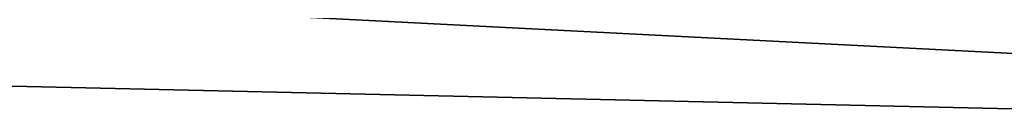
# Model space of a CAD drawing. Extents: x -950 to 950, y -950 to 950.
# Tile 132 of 256: x -0.6914 to -0.4609, y -920.9844 to -920.9662. Entities that reach past the tile are written whole.
import ezdxf

# ---------------------------------------------------------------- set-up
doc = ezdxf.new("R2010")
doc.units = 0
doc.layers.get('0').update_dxf_attribs({"color": 13, "linetype": 'CONTINUOUS'})

# ---------------------------------------------------------------- blocks, each defined once
blk = doc.blocks.new('OBJ_000001')
for p, q in [((0, -920.9963, 6.99997), (-42.19291, -920.03667, 6.99997)), ((-42.19291, -920.03667, 30.16272), (0, -920.9963, 30.16272))]:
    blk.add_line(p, q)
blk = doc.blocks.new('OBJ_000002')
for p, q in [((-94.0504, -916.19146, 38.99984), (0, -920.9963, 38.99984)), ((0, -920.9963, 2.99999), (-94.0504, -916.19146, 2.99999)), ((-94.0504, -916.19146), (0, -920.9963))]:
    blk.add_line(p, q)
blk = doc.blocks.new('SKPC51C')
for name in ['OBJ_000001', 'OBJ_000002']:
    blk.add_blockref(name, (0, 0))

msp = doc.modelspace()

# ---------------------------------------------------------------- block references
msp.add_blockref('SKPC51C', (0, 0))

doc.saveas('drawing.dxf')
